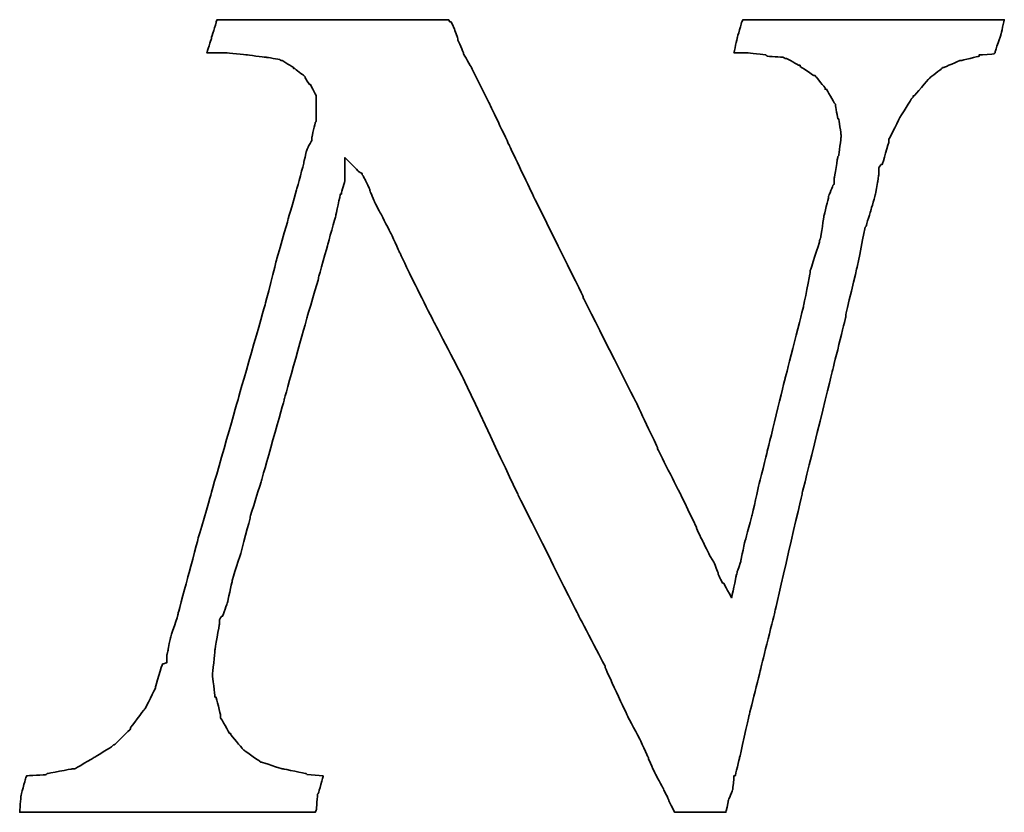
# Model space of a CAD drawing. Header units: millimetres. Extents: x 737 to 1271, y 623 to 792.
# Tile 44 of 48: x 1160.54 to 1165.93, y 676.76 to 681.1. Entities that reach past the tile are written whole.
import ezdxf

# ---------------------------------------------------------------- set-up
doc = ezdxf.new("R2010")
doc.units = ezdxf.units.MM
doc.header["$LTSCALE"] = 2
doc.layers.add('DIM', color=4, linetype='Continuous')
doc.layers.add('layer 1', color=7, linetype='Continuous')

# ---------------------------------------------------------------- blocks, each defined once
blk = doc.blocks.new('TBI MOTION logo(完整正式版)')
at = {"layer": 'layer 1', "color": 22, "lineweight": 35}
blk.add_open_spline([(58.92625, -7.91875), (58.92625, -7.91875), (58.58625, -7.89375), (58.58625, -7.89375), (58.58625, -7.89375), (58.58625, -7.89375), (58.56625, -7.87125), (58.56625, -7.87125), (58.56625, -7.87125), (58.56625, -7.87125), (58.08375, -7.77375), (58.08375, -7.77375), (58.08375, -7.77375), (58.08375, -7.77375), (58.06125, -7.77375), (58.06125, -7.77375), (58.06125, -7.77375), (58.06125, -7.77375), (57.62625, -7.63125), (57.62625, -7.63125), (57.62625, -7.63125), (57.62625, -7.63125), (57.60625, -7.63125), (57.60625, -7.63125), (57.60625, -7.63125), (57.60625, -7.63125), (57.58125, -7.60625), (57.58125, -7.60625), (57.58125, -7.60625), (57.58125, -7.60625), (57.26625, -7.38875), (57.26625, -7.38875), (57.26625, -7.38875), (57.26625, -7.38875), (57.24625, -7.36875), (57.24625, -7.36875), (57.24625, -7.36875), (57.24625, -7.36875), (57.22125, -7.34375), (57.22125, -7.34375), (57.22125, -7.34375), (57.22125, -7.34375), (56.98125, -7.05375), (56.98125, -7.05375), (56.98125, -7.05375), (56.98125, -7.05375), (56.98125, -7.02875), (56.98125, -7.02875), (56.98125, -7.02875), (56.98125, -7.02875), (56.95625, -7.02875), (56.95625, -7.02875), (56.95625, -7.02875), (56.95625, -7.02875), (56.76625, -6.69625), (56.76625, -6.69625), (56.76625, -6.69625), (56.76625, -6.69625), (56.76625, -6.67125), (56.76625, -6.67125), (56.76625, -6.67125), (56.76625, -6.67125), (56.76625, -6.64875), (56.76625, -6.64875), (56.76625, -6.64875), (56.76625, -6.64875), (56.67125, -6.26375), (56.67125, -6.26375), (56.67125, -6.26375), (56.67125, -6.26375), (56.64625, -6.26375), (56.64625, -6.26375), (56.64625, -6.26375), (56.64625, -6.26375), (56.64625, -6.23875), (56.64625, -6.23875), (56.64625, -6.23875), (56.64625, -6.23875), (56.59625, -5.80875), (56.59625, -5.80875), (56.59625, -5.80875), (56.59625, -5.80875), (56.59625, -5.78375), (56.59625, -5.78375), (56.59625, -5.78375), (56.59625, -5.78375), (56.64625, -5.30375), (56.64625, -5.30375), (56.64625, -5.30375), (56.64625, -5.30375), (56.64625, -5.27875), (56.64625, -5.27875), (56.64625, -5.27875), (56.64625, -5.27875), (56.74125, -4.72875), (56.74125, -4.72875), (56.74125, -4.72875), (56.74125, -4.72875), (56.74125, -4.67875), (56.74125, -4.67875), (56.74125, -4.67875), (56.74125, -4.67875), (56.74125, -4.63375), (56.74125, -4.63375), (56.74125, -4.63375), (56.74125, -4.63375), (56.79125, -4.55875), (56.79125, -4.55875), (56.79125, -4.55875), (56.79125, -4.55875), (56.81125, -4.55875), (56.81125, -4.55875), (56.81125, -4.55875), (56.81125, -4.55875), (56.91125, -4.27375), (56.91125, -4.27375), (56.91125, -4.27375), (56.91125, -4.27375), (57.00625, -3.83874), (57.00625, -3.83874), (57.00625, -3.83874), (57.00625, -3.83874), (57.00625, -3.81374), (57.00625, -3.81374), (57.00625, -3.81374), (57.00625, -3.81374), (57.19875, -3.21374), (57.19875, -3.21374), (57.19875, -3.21374), (57.19875, -3.21374), (57.38625, -2.49625), (57.38625, -2.49625), (57.38625, -2.49625), (57.38625, -2.49625), (57.38625, -2.47374), (57.38625, -2.47374), (57.38625, -2.47374), (57.38625, -2.47374), (57.62625, -1.70375), (57.62625, -1.70375), (57.62625, -1.70375), (57.62625, -1.70375), (58.10625, 0.00125), (58.10625, 0.00125), (58.10625, 0.00125), (58.10625, 0.00125), (58.58625, 1.72625), (58.58625, 1.72625), (58.58625, 1.72625), (58.58625, 1.72625), (58.82625, 2.54125), (58.82625, 2.54125), (58.82625, 2.54125), (58.82625, 2.54125), (58.82625, 2.56374), (58.82625, 2.56374), (58.82625, 2.56374), (58.82625, 2.56374), (59.02125, 3.26125), (59.02125, 3.26125), (59.02125, 3.26125), (59.02125, 3.26125), (59.18625, 3.86125), (59.18625, 3.86125), (59.18625, 3.86125), (59.18625, 3.86125), (59.28625, 4.31875), (59.28625, 4.31875), (59.28625, 4.31875), (59.28625, 4.31875), (59.30625, 4.31875), (59.30625, 4.31875), (59.30625, 4.31875), (59.30625, 4.31875), (59.30625, 4.34125), (59.30625, 4.34125), (59.30625, 4.34125), (59.30625, 4.34125), (59.38125, 4.60625), (59.38125, 4.60625), (59.38125, 4.60625), (59.38125, 4.60625), (59.38125, 4.65125), (59.38125, 4.65125), (59.38125, 4.65125), (59.38125, 4.65125), (59.38125, 5.08625), (59.38125, 5.08625), (59.38125, 5.08625), (59.38125, 5.08625), (59.66625, 4.79624), (59.66625, 4.79624), (59.66625, 4.79624), (59.66625, 4.79624), (59.74125, 4.75124), (59.74125, 4.75124), (59.74125, 4.75124), (59.74125, 4.75124), (59.74125, 4.72624), (59.74125, 4.72624), (59.74125, 4.72624), (59.74125, 4.72624), (59.76125, 4.70124), (59.76125, 4.70124), (59.76125, 4.70124), (59.76125, 4.70124), (59.81125, 4.60625), (59.81125, 4.60625), (59.81125, 4.60625), (59.81125, 4.60625), (59.90625, 4.41125), (59.90625, 4.41125), (59.90625, 4.41125), (59.90625, 4.41125), (59.90625, 4.39125), (59.90625, 4.39125), (59.90625, 4.39125), (59.90625, 4.39125), (60.00375, 4.15124), (60.00375, 4.15124), (60.00375, 4.15124), (60.00375, 4.15124), (60.14625, 3.88374), (60.14625, 3.88374), (60.14625, 3.88374), (60.14625, 3.88374), (60.34125, 3.50124), (60.34125, 3.50124), (60.34125, 3.50124), (60.34125, 3.50124), (60.53125, 3.09125), (60.53125, 3.09125), (60.53125, 3.09125), (60.53125, 3.09125), (60.74625, 2.63625), (60.74625, 2.63625), (60.74625, 2.63625), (60.74625, 2.63625), (61.25125, 1.63124), (61.25125, 1.63124), (61.25125, 1.63124), (61.25125, 1.63124), (61.85125, 0.47625), (61.85125, 0.47625), (61.85125, 0.47625), (61.85125, 0.47625), (63.02625, -2.01874), (63.02625, -2.01874), (63.02625, -2.01874), (63.02625, -2.01874), (64.27625, -4.51374), (64.27625, -4.51374), (64.27625, -4.51374), (64.27625, -4.51374), (64.85125, -5.61375), (64.85125, -5.61375), (64.85125, -5.61375), (64.85125, -5.61375), (64.85125, -5.64125), (64.85125, -5.64125), (64.85125, -5.64125), (64.85125, -5.64125), (65.32875, -6.67125), (65.32875, -6.67125), (65.32875, -6.67125), (65.32875, -6.67125), (65.57125, -7.12875), (65.57125, -7.12875), (65.57125, -7.12875), (65.57125, -7.12875), (65.76125, -7.53625), (65.76125, -7.53625), (65.76125, -7.53625), (65.76125, -7.53625), (65.76125, -7.55625), (65.76125, -7.55625), (65.76125, -7.55625), (65.76125, -7.55625), (65.90375, -7.87125), (65.90375, -7.87125), (65.90375, -7.87125), (65.90375, -7.87125), (66.07125, -8.18125), (66.07125, -8.18125), (66.07125, -8.18125), (66.07125, -8.18125), (66.19125, -8.42375), (66.19125, -8.42375), (66.19125, -8.42375), (66.19125, -8.42375), (66.19125, -8.44375), (66.19125, -8.44375), (66.19125, -8.44375), (66.19125, -8.44375), (66.29125, -8.63875), (66.29125, -8.63875), (66.29125, -8.63875), (66.29125, -8.63875), (66.31125, -8.68625), (66.31125, -8.68625), (66.31125, -8.68625), (66.31125, -8.68625), (66.38375, -8.68625), (66.38375, -8.68625), (66.38375, -8.68625), (66.38375, -8.68625), (66.84125, -8.68625), (66.84125, -8.68625), (66.84125, -8.68625), (66.84125, -8.68625), (67.29625, -8.68625), (67.29625, -8.68625), (67.29625, -8.68625), (67.29625, -8.68625), (67.36625, -8.68625), (67.36625, -8.68625), (67.36625, -8.68625), (67.36625, -8.68625), (67.39125, -8.68625), (67.39125, -8.68625), (67.39125, -8.68625), (67.39125, -8.68625), (67.44125, -8.46875), (67.44125, -8.46875), (67.44125, -8.46875), (67.44125, -8.46875), (67.44125, -8.44375), (67.44125, -8.44375), (67.44125, -8.44375), (67.44125, -8.44375), (67.53625, -8.20375), (67.53625, -8.20375), (67.53625, -8.20375), (67.53625, -8.20375), (67.56125, -7.94375), (67.56125, -7.94375), (67.56125, -7.94375), (67.56125, -7.94375), (67.56125, -7.91875), (67.56125, -7.91875), (67.56125, -7.91875), (67.56125, -7.91875), (67.58625, -7.91875), (67.58625, -7.91875), (67.58625, -7.91875), (67.58625, -7.91875), (67.68125, -7.53625), (67.68125, -7.53625), (67.68125, -7.53625), (67.68125, -7.53625), (67.87375, -6.67125), (67.87375, -6.67125), (67.87375, -6.67125), (67.87375, -6.67125), (68.13625, -5.61375), (68.13625, -5.61375), (68.13625, -5.61375), (68.13625, -5.61375), (68.42375, -4.46374), (68.42375, -4.46374), (68.42375, -4.46374), (68.42375, -4.46374), (68.99875, -1.96874), (68.99875, -1.96874), (68.99875, -1.96874), (68.99875, -1.96874), (69.62625, 0.57625), (69.62625, 0.57625), (69.62625, 0.57625), (69.62625, 0.57625), (69.91125, 1.72625), (69.91125, 1.72625), (69.91125, 1.72625), (69.91125, 1.72625), (69.91125, 1.77625), (69.91125, 1.77625), (69.91125, 1.77625), (69.91125, 1.77625), (70.15125, 2.78124), (70.15125, 2.78124), (70.15125, 2.78124), (70.15125, 2.78124), (70.32125, 3.62125), (70.32125, 3.62125), (70.32125, 3.62125), (70.32125, 3.62125), (70.34125, 3.64625), (70.34125, 3.64625), (70.34125, 3.64625), (70.34125, 3.64625), (70.44125, 3.98125), (70.44125, 3.98125), (70.44125, 3.98125), (70.44125, 3.98125), (70.53625, 4.31875), (70.53625, 4.31875), (70.53625, 4.31875), (70.53625, 4.31875), (70.58125, 4.55875), (70.58125, 4.55875), (70.58125, 4.55875), (70.58125, 4.55875), (70.60625, 4.72624), (70.60625, 4.72624), (70.60625, 4.72624), (70.60625, 4.72624), (70.60625, 4.79624), (70.60625, 4.79624), (70.60625, 4.79624), (70.60625, 4.79624), (70.60625, 4.87125), (70.60625, 4.87125), (70.60625, 4.87125), (70.60625, 4.87125), (70.65625, 4.94125), (70.65625, 4.94125), (70.65625, 4.94125), (70.65625, 4.94125), (70.68125, 4.94125), (70.68125, 4.94125), (70.68125, 4.94125), (70.68125, 4.94125), (70.82125, 5.42125), (70.82125, 5.42125), (70.82125, 5.42125), (70.82125, 5.42125), (70.82125, 5.44625), (70.82125, 5.44625), (70.82125, 5.44625), (70.82125, 5.44625), (70.82125, 5.47125), (70.82125, 5.47125), (70.82125, 5.47125), (70.82125, 5.47125), (71.06125, 5.94625), (71.06125, 5.94625), (71.06125, 5.94625), (71.06125, 5.94625), (71.30125, 6.33124), (71.30125, 6.33124), (71.30125, 6.33124), (71.30125, 6.33124), (71.32625, 6.35625), (71.32625, 6.35625), (71.32625, 6.35625), (71.32625, 6.35625), (71.32625, 6.38124), (71.32625, 6.38124), (71.32625, 6.38124), (71.32625, 6.38124), (71.35125, 6.38124), (71.35125, 6.38124), (71.35125, 6.38124), (71.35125, 6.38124), (71.66125, 6.74125), (71.66125, 6.74125), (71.66125, 6.74125), (71.66125, 6.74125), (71.68625, 6.76625), (71.68625, 6.76625), (71.68625, 6.76625), (71.68625, 6.76625), (71.92625, 6.95624), (71.92625, 6.95624), (71.92625, 6.95624), (71.92625, 6.95624), (71.95125, 6.98125), (71.95125, 6.98125), (71.95125, 6.98125), (71.95125, 6.98125), (71.97625, 6.98125), (71.97625, 6.98125), (71.97625, 6.98125), (71.97625, 6.98125), (72.31125, 7.12624), (72.31125, 7.12624), (72.31125, 7.12624), (72.31125, 7.12624), (72.33375, 7.12624), (72.33375, 7.12624), (72.33375, 7.12624), (72.33375, 7.12624), (72.71625, 7.21875), (72.71625, 7.21875), (72.71625, 7.21875), (72.71625, 7.21875), (72.71625, 7.24624), (72.71625, 7.24624), (72.71625, 7.24624), (72.71625, 7.24624), (72.74125, 7.24624), (72.74125, 7.24624), (72.74125, 7.24624), (72.74125, 7.24624), (73.03124, 7.26624), (73.03124, 7.26624), (73.03124, 7.26624), (73.03124, 7.26624), (73.05375, 7.29125), (73.05375, 7.29125), (73.05375, 7.29125), (73.05375, 7.29125), (73.05375, 7.31625), (73.05375, 7.31625), (73.05375, 7.31625), (73.05375, 7.31625), (73.17625, 7.67625), (73.17625, 7.67625), (73.17625, 7.67625), (73.17625, 7.67625), (73.24625, 7.98625), (73.24625, 7.98625), (73.24625, 7.98625), (73.24625, 7.98625), (73.19625, 7.98625), (73.19625, 7.98625), (73.19625, 7.98625), (73.19625, 7.98625), (72.93625, 7.98625), (72.93625, 7.98625), (72.93625, 7.98625), (72.93625, 7.98625), (72.55125, 7.98625), (72.55125, 7.98625), (72.55125, 7.98625), (72.55125, 7.98625), (72.09625, 7.98625), (72.09625, 7.98625), (72.09625, 7.98625), (72.09625, 7.98625), (71.64125, 7.98625), (71.64125, 7.98625), (71.64125, 7.98625), (71.64125, 7.98625), (70.53625, 7.98625), (70.53625, 7.98625), (70.53625, 7.98625), (70.53625, 7.98625), (69.47875, 7.98625), (69.47875, 7.98625), (69.47875, 7.98625), (69.47875, 7.98625), (68.95125, 7.98625), (68.95125, 7.98625), (68.95125, 7.98625), (68.95125, 7.98625), (68.52125, 7.98625), (68.52125, 7.98625), (68.52125, 7.98625), (68.52125, 7.98625), (68.13625, 7.98625), (68.13625, 7.98625), (68.13625, 7.98625), (68.13625, 7.98625), (67.87375, 7.98625), (67.87375, 7.98625), (67.87375, 7.98625), (67.87375, 7.98625), (67.75125, 7.98625), (67.75125, 7.98625), (67.75125, 7.98625), (67.75125, 7.98625), (67.72625, 7.94125), (67.72625, 7.94125), (67.72625, 7.94125), (67.72625, 7.94125), (67.63125, 7.60625), (67.63125, 7.60625), (67.63125, 7.60625), (67.63125, 7.60625), (67.56125, 7.29125), (67.56125, 7.29125), (67.56125, 7.29125), (67.56125, 7.29125), (67.72625, 7.29125), (67.72625, 7.29125), (67.72625, 7.29125), (67.72625, 7.29125), (67.82625, 7.29125), (67.82625, 7.29125), (67.82625, 7.29125), (67.82625, 7.29125), (67.84625, 7.29125), (67.84625, 7.29125), (67.84625, 7.29125), (67.84625, 7.29125), (68.23125, 7.24624), (68.23125, 7.24624), (68.23125, 7.24624), (68.23125, 7.24624), (68.25875, 7.21875), (68.25875, 7.21875), (68.25875, 7.21875), (68.25875, 7.21875), (68.59125, 7.19624), (68.59125, 7.19624), (68.59125, 7.19624), (68.59125, 7.19624), (68.64125, 7.17125), (68.64125, 7.17125), (68.64125, 7.17125), (68.64125, 7.17125), (68.66625, 7.17125), (68.66625, 7.17125), (68.66625, 7.17125), (68.66625, 7.17125), (68.92625, 7.02624), (68.92625, 7.02624), (68.92625, 7.02624), (68.92625, 7.02624), (68.95125, 7.02624), (68.95125, 7.02624), (68.95125, 7.02624), (68.95125, 7.02624), (68.95125, 7.00624), (68.95125, 7.00624), (68.95125, 7.00624), (68.95125, 7.00624), (69.23875, 6.81125), (69.23875, 6.81125), (69.23875, 6.81125), (69.23875, 6.81125), (69.26625, 6.81125), (69.26625, 6.81125), (69.26625, 6.81125), (69.26625, 6.81125), (69.28625, 6.78625), (69.28625, 6.78625), (69.28625, 6.78625), (69.28625, 6.78625), (69.47875, 6.54875), (69.47875, 6.54875), (69.47875, 6.54875), (69.47875, 6.54875), (69.47875, 6.52375), (69.47875, 6.52375), (69.47875, 6.52375), (69.47875, 6.52375), (69.50625, 6.52375), (69.50625, 6.52375), (69.50625, 6.52375), (69.50625, 6.52375), (69.67125, 6.23625), (69.67125, 6.23625), (69.67125, 6.23625), (69.67125, 6.23625), (69.69375, 6.21125), (69.69375, 6.21125), (69.69375, 6.21125), (69.69375, 6.21125), (69.69375, 6.18625), (69.69375, 6.18625), (69.69375, 6.18625), (69.69375, 6.18625), (69.74625, 5.89875), (69.74625, 5.89875), (69.74625, 5.89875), (69.74625, 5.89875), (69.76625, 5.89875), (69.76625, 5.89875), (69.76625, 5.89875), (69.76625, 5.89875), (69.81375, 5.56625), (69.81375, 5.56625), (69.81375, 5.56625), (69.81375, 5.56625), (69.81375, 5.54125), (69.81375, 5.54125), (69.81375, 5.54125), (69.81375, 5.54125), (69.81375, 5.51625), (69.81375, 5.51625), (69.81375, 5.51625), (69.81375, 5.51625), (69.76625, 5.13125), (69.76625, 5.13125), (69.76625, 5.13125), (69.76625, 5.13125), (69.74625, 5.10874), (69.74625, 5.10874), (69.74625, 5.10874), (69.74625, 5.10874), (69.67125, 4.65125), (69.67125, 4.65125), (69.67125, 4.65125), (69.67125, 4.65125), (69.67125, 4.55875), (69.67125, 4.55875), (69.67125, 4.55875), (69.67125, 4.55875), (69.67125, 4.53125), (69.67125, 4.53125), (69.67125, 4.53125), (69.67125, 4.53125), (69.64625, 4.50874), (69.64625, 4.50874), (69.64625, 4.50874), (69.64625, 4.50874), (69.55125, 4.27125), (69.55125, 4.27125), (69.55125, 4.27125), (69.55125, 4.27125), (69.55125, 4.24625), (69.55125, 4.24625), (69.55125, 4.24625), (69.55125, 4.24625), (69.45375, 3.86125), (69.45375, 3.86125), (69.45375, 3.86125), (69.45375, 3.86125), (69.38625, 3.40624), (69.38625, 3.40624), (69.38625, 3.40624), (69.38625, 3.40624), (69.35875, 3.33125), (69.35875, 3.33125), (69.35875, 3.33125), (69.35875, 3.33125), (69.35875, 3.30875), (69.35875, 3.30875), (69.35875, 3.30875), (69.35875, 3.30875), (69.16625, 2.71125), (69.16625, 2.71125), (69.16625, 2.71125), (69.16625, 2.71125), (69.16625, 2.66375), (69.16625, 2.66375), (69.16625, 2.66375), (69.16625, 2.66375), (69.02625, 1.96374), (69.02625, 1.96374), (69.02625, 1.96374), (69.02625, 1.96374), (68.64125, 0.45624), (68.64125, 0.45624), (68.64125, 0.45624), (68.64125, 0.45624), (68.25875, -1.10625), (68.25875, -1.10625), (68.25875, -1.10625), (68.25875, -1.10625), (68.08625, -1.80125), (68.08625, -1.80125), (68.08625, -1.80125), (68.08625, -1.80125), (67.94625, -2.42625), (67.94625, -2.42625), (67.94625, -2.42625), (67.94625, -2.42625), (67.80125, -2.95375), (67.80125, -2.95375), (67.80125, -2.95375), (67.80125, -2.95375), (67.70625, -3.38375), (67.70625, -3.38375), (67.70625, -3.38375), (67.70625, -3.38375), (67.70625, -3.40875), (67.70625, -3.40875), (67.70625, -3.40875), (67.70625, -3.40875), (67.63125, -3.62375), (67.63125, -3.62375), (67.63125, -3.62375), (67.63125, -3.62375), (67.60625, -3.72125), (67.60625, -3.72125), (67.60625, -3.72125), (67.60625, -3.72125), (67.51125, -4.17375), (67.51125, -4.17375), (67.51125, -4.17375), (67.51125, -4.17375), (67.34625, -3.86374), (67.34625, -3.86374), (67.34625, -3.86374), (67.34625, -3.86374), (67.32125, -3.86374), (67.32125, -3.86374), (67.32125, -3.86374), (67.32125, -3.86374), (67.27125, -3.76874), (67.27125, -3.76874), (67.27125, -3.76874), (67.27125, -3.76874), (67.22625, -3.67374), (67.22625, -3.67374), (67.22625, -3.67374), (67.22625, -3.67374), (67.22625, -3.64875), (67.22625, -3.64875), (67.22625, -3.64875), (67.22625, -3.64875), (67.15125, -3.45375), (67.15125, -3.45375), (67.15125, -3.45375), (67.15125, -3.45375), (67.05625, -3.28875), (67.05625, -3.28875), (67.05625, -3.28875), (67.05625, -3.28875), (66.91125, -3.00125), (66.91125, -3.00125), (66.91125, -3.00125), (66.91125, -3.00125), (66.77125, -2.71375), (66.77125, -2.71375), (66.77125, -2.71375), (66.77125, -2.71375), (66.77125, -2.68875), (66.77125, -2.68875), (66.77125, -2.68875), (66.77125, -2.68875), (66.41125, -1.94374), (66.41125, -1.94374), (66.41125, -1.94374), (66.41125, -1.94374), (65.95125, -1.03375), (65.95125, -1.03375), (65.95125, -1.03375), (65.95125, -1.03375), (65.95125, -1.00875), (65.95125, -1.00875), (65.95125, -1.00875), (65.95125, -1.00875), (65.49625, -0.04874), (65.49625, -0.04874), (65.49625, -0.04874), (65.49625, -0.04874), (64.39375, 2.13624), (64.39375, 2.13624), (64.39375, 2.13624), (64.39375, 2.13624), (64.39375, 2.15624), (64.39375, 2.15624), (64.39375, 2.15624), (64.39375, 2.15624), (63.33625, 4.29125), (63.33625, 4.29125), (63.33625, 4.29125), (63.33625, 4.29125), (62.85625, 5.30125), (62.85625, 5.30125), (62.85625, 5.30125), (62.85625, 5.30125), (62.42625, 6.21125), (62.42625, 6.21125), (62.42625, 6.21125), (62.42625, 6.21125), (62.04125, 6.98125), (62.04125, 6.98125), (62.04125, 6.98125), (62.04125, 6.98125), (61.87375, 7.26624), (61.87375, 7.26624), (61.87375, 7.26624), (61.87375, 7.26624), (61.87375, 7.29125), (61.87375, 7.29125), (61.87375, 7.29125), (61.87375, 7.29125), (61.75625, 7.55625), (61.75625, 7.55625), (61.75625, 7.55625), (61.75625, 7.55625), (61.75625, 7.58124), (61.75625, 7.58124), (61.75625, 7.58124), (61.75625, 7.58124), (61.68375, 7.79375), (61.68375, 7.79375), (61.68375, 7.79375), (61.68375, 7.79375), (61.61125, 7.94125), (61.61125, 7.94125), (61.61125, 7.94125), (61.61125, 7.94125), (61.58625, 7.94125), (61.58625, 7.94125), (61.58625, 7.94125), (61.58625, 7.94125), (61.56375, 7.98625), (61.56375, 7.98625), (61.56375, 7.98625), (61.56375, 7.98625), (61.41875, 7.98625), (61.41875, 7.98625), (61.41875, 7.98625), (61.41875, 7.98625), (61.18125, 7.98625), (61.18125, 7.98625), (61.18125, 7.98625), (61.18125, 7.98625), (60.84125, 7.98625), (60.84125, 7.98625), (60.84125, 7.98625), (60.84125, 7.98625), (60.02625, 7.98625), (60.02625, 7.98625), (60.02625, 7.98625), (60.02625, 7.98625), (59.11625, 7.98625), (59.11625, 7.98625), (59.11625, 7.98625), (59.11625, 7.98625), (58.15625, 7.98625), (58.15625, 7.98625), (58.15625, 7.98625), (58.15625, 7.98625), (57.34125, 7.98625), (57.34125, 7.98625), (57.34125, 7.98625), (57.34125, 7.98625), (57.00625, 7.98625), (57.00625, 7.98625), (57.00625, 7.98625), (57.00625, 7.98625), (56.76625, 7.98625), (56.76625, 7.98625), (56.76625, 7.98625), (56.76625, 7.98625), (56.69125, 7.98625), (56.69125, 7.98625), (56.69125, 7.98625), (56.69125, 7.98625), (56.67125, 7.94125), (56.67125, 7.94125), (56.67125, 7.94125), (56.67125, 7.94125), (56.67125, 7.91625), (56.67125, 7.91625), (56.67125, 7.91625), (56.67125, 7.91625), (56.57125, 7.60625), (56.57125, 7.60625), (56.57125, 7.60625), (56.57125, 7.60625), (56.57125, 7.58124), (56.57125, 7.58124), (56.57125, 7.58124), (56.57125, 7.58124), (56.47625, 7.29125), (56.47625, 7.29125), (56.47625, 7.29125), (56.47625, 7.29125), (56.57125, 7.29125), (56.57125, 7.29125), (56.57125, 7.29125), (56.57125, 7.29125), (56.76625, 7.29125), (56.76625, 7.29125), (56.76625, 7.29125), (56.76625, 7.29125), (56.86125, 7.29125), (56.86125, 7.29125), (56.86125, 7.29125), (56.86125, 7.29125), (56.88625, 7.29125), (56.88625, 7.29125), (56.88625, 7.29125), (56.88625, 7.29125), (57.31625, 7.24624), (57.31625, 7.24624), (57.31625, 7.24624), (57.31625, 7.24624), (57.70125, 7.19624), (57.70125, 7.19624), (57.70125, 7.19624), (57.70125, 7.19624), (57.72625, 7.19624), (57.72625, 7.19624), (57.72625, 7.19624), (57.72625, 7.19624), (58.01125, 7.14624), (58.01125, 7.14624), (58.01125, 7.14624), (58.01125, 7.14624), (58.03625, 7.12624), (58.03625, 7.12624), (58.03625, 7.12624), (58.03625, 7.12624), (58.06125, 7.12624), (58.06125, 7.12624), (58.06125, 7.12624), (58.06125, 7.12624), (58.30125, 6.98125), (58.30125, 6.98125), (58.30125, 6.98125), (58.30125, 6.98125), (58.30125, 6.95624), (58.30125, 6.95624), (58.30125, 6.95624), (58.30125, 6.95624), (58.32375, 6.95624), (58.32375, 6.95624), (58.32375, 6.95624), (58.32375, 6.95624), (58.51625, 6.81125), (58.51625, 6.81125), (58.51625, 6.81125), (58.51625, 6.81125), (58.54125, 6.78625), (58.54125, 6.78625), (58.54125, 6.78625), (58.54125, 6.78625), (58.54125, 6.76625), (58.54125, 6.76625), (58.54125, 6.76625), (58.54125, 6.76625), (58.63625, 6.62124), (58.63625, 6.62124), (58.63625, 6.62124), (58.63625, 6.62124), (58.65875, 6.62124), (58.65875, 6.62124), (58.65875, 6.62124), (58.65875, 6.62124), (58.75625, 6.42625), (58.75625, 6.42625), (58.75625, 6.42625), (58.75625, 6.42625), (58.77875, 6.38124), (58.77875, 6.38124), (58.77875, 6.38124), (58.77875, 6.38124), (58.77875, 6.33124), (58.77875, 6.33124), (58.77875, 6.33124), (58.77875, 6.33124), (58.77875, 6.09125), (58.77875, 6.09125), (58.77875, 6.09125), (58.77875, 6.09125), (58.77875, 5.85125), (58.77875, 5.85125), (58.77875, 5.85125), (58.77875, 5.85125), (58.75625, 5.82625), (58.75625, 5.82625), (58.75625, 5.82625), (58.75625, 5.82625), (58.68625, 5.51625), (58.68625, 5.51625), (58.68625, 5.51625), (58.68625, 5.51625), (58.68625, 5.47125), (58.68625, 5.47125), (58.68625, 5.47125), (58.68625, 5.47125), (58.68625, 5.44625), (58.68625, 5.44625), (58.68625, 5.44625), (58.68625, 5.44625), (58.65875, 5.39625), (58.65875, 5.39625), (58.65875, 5.39625), (58.65875, 5.39625), (58.61125, 5.32624), (58.61125, 5.32624), (58.61125, 5.32624), (58.61125, 5.32624), (58.56625, 5.20375), (58.56625, 5.20375), (58.56625, 5.20375), (58.56625, 5.20375), (58.51625, 4.99125), (58.51625, 4.99125), (58.51625, 4.99125), (58.51625, 4.99125), (58.51625, 4.96625), (58.51625, 4.96625), (58.51625, 4.96625), (58.51625, 4.96625), (58.37125, 4.43625), (58.37125, 4.43625), (58.37125, 4.43625), (58.37125, 4.43625), (58.18125, 3.76625), (58.18125, 3.76625), (58.18125, 3.76625), (58.18125, 3.76625), (57.94125, 2.92624), (57.94125, 2.92624), (57.94125, 2.92624), (57.94125, 2.92624), (57.70125, 1.98874), (57.70125, 1.98874), (57.70125, 1.98874), (57.70125, 1.98874), (57.12625, -0.02374), (57.12625, -0.02374), (57.12625, -0.02374), (57.12625, -0.02374), (56.55125, -2.03875), (56.55125, -2.03875), (56.55125, -2.03875), (56.55125, -2.03875), (56.28625, -2.95375), (56.28625, -2.95375), (56.28625, -2.95375), (56.28625, -2.95375), (56.07125, -3.76874), (56.07125, -3.76874), (56.07125, -3.76874), (56.07125, -3.76874), (55.87625, -4.48874), (55.87625, -4.48874), (55.87625, -4.48874), (55.87625, -4.48874), (55.87625, -4.51374), (55.87625, -4.51374), (55.87625, -4.51374), (55.87625, -4.51374), (55.71125, -5.01625), (55.71125, -5.01625), (55.71125, -5.01625), (55.71125, -5.01625), (55.66125, -5.25375), (55.66125, -5.25375), (55.66125, -5.25375), (55.66125, -5.25375), (55.66125, -5.27875), (55.66125, -5.27875), (55.66125, -5.27875), (55.66125, -5.27875), (55.63625, -5.37375), (55.63625, -5.37375), (55.63625, -5.37375), (55.63625, -5.37375), (55.63625, -5.42375), (55.63625, -5.42375), (55.63625, -5.42375), (55.63625, -5.42375), (55.63625, -5.54125), (55.63625, -5.54125), (55.63625, -5.54125), (55.63625, -5.54125), (55.54125, -5.56875), (55.54125, -5.56875), (55.54125, -5.56875), (55.54125, -5.56875), (55.39625, -6.04875), (55.39625, -6.04875), (55.39625, -6.04875), (55.39625, -6.04875), (55.39625, -6.06875), (55.39625, -6.06875), (55.39625, -6.06875), (55.39625, -6.06875), (55.18125, -6.50375), (55.18125, -6.50375), (55.18125, -6.50375), (55.18125, -6.50375), (55.15625, -6.52875), (55.15625, -6.52875), (55.15625, -6.52875), (55.15625, -6.52875), (54.86875, -6.91125), (54.86875, -6.91125), (54.86875, -6.91125), (54.86875, -6.91125), (54.86875, -6.93375), (54.86875, -6.93375), (54.86875, -6.93375), (54.86875, -6.93375), (54.53125, -7.26875), (54.53125, -7.26875), (54.53125, -7.26875), (54.53125, -7.26875), (54.51125, -7.26875), (54.51125, -7.26875), (54.51125, -7.26875), (54.51125, -7.26875), (54.48625, -7.29625), (54.48625, -7.29625), (54.48625, -7.29625), (54.48625, -7.29625), (54.10375, -7.53625), (54.10375, -7.53625), (54.10375, -7.53625), (54.10375, -7.53625), (53.69625, -7.77375), (53.69625, -7.77375), (53.69625, -7.77375), (53.69625, -7.77375), (53.67125, -7.77375), (53.67125, -7.77375), (53.67125, -7.77375), (53.67125, -7.77375), (53.64625, -7.77375), (53.64625, -7.77375), (53.64625, -7.77375), (53.64625, -7.77375), (53.11625, -7.87125), (53.11625, -7.87125), (53.11625, -7.87125), (53.11625, -7.87125), (53.09625, -7.89375), (53.09625, -7.89375), (53.09625, -7.89375), (53.09625, -7.89375), (52.68625, -7.91875), (52.68625, -7.91875), (52.68625, -7.91875), (52.68625, -7.91875), (52.66125, -7.99125), (52.66125, -7.99125), (52.66125, -7.99125), (52.66125, -7.99125), (52.56625, -8.34875), (52.56625, -8.34875), (52.56625, -8.34875), (52.56625, -8.34875), (52.54125, -8.68625), (52.54125, -8.68625), (52.54125, -8.68625), (52.54125, -8.68625), (52.58875, -8.68625), (52.58875, -8.68625), (52.58875, -8.68625), (52.58875, -8.68625), (52.87625, -8.68625), (52.87625, -8.68625), (52.87625, -8.68625), (52.87625, -8.68625), (53.33625, -8.68625), (53.33625, -8.68625), (53.33625, -8.68625), (53.33625, -8.68625), (53.79125, -8.68625), (53.79125, -8.68625), (53.79125, -8.68625), (53.79125, -8.68625), (54.36625, -8.68625), (54.36625, -8.68625), (54.36625, -8.68625), (54.36625, -8.68625), (55.59125, -8.68625), (55.59125, -8.68625), (55.59125, -8.68625), (55.59125, -8.68625), (56.76625, -8.68625), (56.76625, -8.68625), (56.76625, -8.68625), (56.76625, -8.68625), (57.34125, -8.68625), (57.34125, -8.68625), (57.34125, -8.68625), (57.34125, -8.68625), (57.82125, -8.68625), (57.82125, -8.68625), (57.82125, -8.68625), (57.82125, -8.68625), (58.25125, -8.68625), (58.25125, -8.68625), (58.25125, -8.68625), (58.25125, -8.68625), (58.58625, -8.68625), (58.58625, -8.68625), (58.58625, -8.68625), (58.58625, -8.68625), (58.75625, -8.68625), (58.75625, -8.68625), (58.75625, -8.68625), (58.75625, -8.68625), (58.77875, -8.63875), (58.77875, -8.63875), (58.77875, -8.63875), (58.77875, -8.63875), (58.80625, -8.30375), (58.80625, -8.30375), (58.80625, -8.30375), (58.80625, -8.30375), (58.82625, -8.27875), (58.82625, -8.27875), (58.82625, -8.27875), (58.82625, -8.27875), (58.92625, -7.91875), (58.92625, -7.91875)], degree=3, knots=[0, 0, 0, 0, 0.003125, 0.003125, 0.003125, 0.00312501, 0.00625, 0.00625, 0.00625, 0.00625001, 0.009375, 0.009375, 0.009375, 0.00937501, 0.0125, 0.0125, 0.0125, 0.01250001, 0.015625, 0.015625, 0.015625, 0.01562501, 0.01875, 0.01875, 0.01875, 0.01875001, 0.021875, 0.021875, 0.021875, 0.02187501, 0.025, 0.025, 0.025, 0.02500001, 0.028125, 0.028125, 0.028125, 0.02812501, 0.03125, 0.03125, 0.03125, 0.03125001, 0.034375, 0.034375, 0.034375, 0.03437501, 0.0375, 0.0375, 0.0375, 0.03750001, 0.040625, 0.040625, 0.040625, 0.04062501, 0.04375, 0.04375, 0.04375, 0.04375001, 0.046875, 0.046875, 0.046875, 0.04687501, 0.05, 0.05, 0.05, 0.05000001, 0.053125, 0.053125, 0.053125, 0.05312501, 0.05625, 0.05625, 0.05625, 0.05625001, 0.059375, 0.059375, 0.059375, 0.05937501, 0.0625, 0.0625, 0.0625, 0.06250001, 0.065625, 0.065625, 0.065625, 0.06562501, 0.06875, 0.06875, 0.06875, 0.06875001, 0.071875, 0.071875, 0.071875, 0.07187501, 0.075, 0.075, 0.075, 0.07500001, 0.078125, 0.078125, 0.078125, 0.07812501, 0.08125, 0.08125, 0.08125, 0.08125001, 0.084375, 0.084375, 0.084375, 0.08437501, 0.0875, 0.0875, 0.0875, 0.08750001, 0.090625, 0.090625, 0.090625, 0.09062501, 0.09375, 0.09375, 0.09375, 0.09375001, 0.096875, 0.096875, 0.096875, 0.09687501, 0.1, 0.1, 0.1, 0.10000001, 0.103125, 0.103125, 0.103125, 0.10312501, 0.10625, 0.10625, 0.10625, 0.10625001, 0.109375, 0.109375, 0.109375, 0.10937501, 0.1125, 0.1125, 0.1125, 0.11250001, 0.115625, 0.115625, 0.115625, 0.11562501, 0.11875, 0.11875, 0.11875, 0.11875001, 0.121875, 0.121875, 0.121875, 0.12187501, 0.125, 0.125, 0.125, 0.12500001, 0.128125, 0.128125, 0.128125, 0.12812501, 0.13125, 0.13125, 0.13125, 0.13125001, 0.134375, 0.134375, 0.134375, 0.13437501, 0.1375, 0.1375, 0.1375, 0.13750001, 0.140625, 0.140625, 0.140625, 0.14062501, 0.14375, 0.14375, 0.14375, 0.14375001, 0.146875, 0.146875, 0.146875, 0.14687501, 0.15, 0.15, 0.15, 0.15000001, 0.153125, 0.153125, 0.153125, 0.15312501, 0.15625, 0.15625, 0.15625, 0.15625001, 0.159375, 0.159375, 0.159375, 0.15937501, 0.1625, 0.1625, 0.1625, 0.16250001, 0.165625, 0.165625, 0.165625, 0.16562501, 0.16875, 0.16875, 0.16875, 0.16875001, 0.171875, 0.171875, 0.171875, 0.17187501, 0.175, 0.175, 0.175, 0.17500001, 0.178125, 0.178125, 0.178125, 0.17812501, 0.18125, 0.18125, 0.18125, 0.18125001, 0.184375, 0.184375, 0.184375, 0.18437501, 0.1875, 0.1875, 0.1875, 0.18750001, 0.190625, 0.190625, 0.190625, 0.19062501, 0.19375, 0.19375, 0.19375, 0.19375001, 0.196875, 0.196875, 0.196875, 0.19687501, 0.2, 0.2, 0.2, 0.20000001, 0.203125, 0.203125, 0.203125, 0.20312501, 0.20625, 0.20625, 0.20625, 0.20625001, 0.209375, 0.209375, 0.209375, 0.20937501, 0.2125, 0.2125, 0.2125, 0.21250001, 0.215625, 0.215625, 0.215625, 0.21562501, 0.21875, 0.21875, 0.21875, 0.21875001, 0.221875, 0.221875, 0.221875, 0.22187501, 0.225, 0.225, 0.225, 0.22500001, 0.228125, 0.228125, 0.228125, 0.22812501, 0.23125, 0.23125, 0.23125, 0.23125001, 0.234375, 0.234375, 0.234375, 0.23437501, 0.2375, 0.2375, 0.2375, 0.23750001, 0.240625, 0.240625, 0.240625, 0.24062501, 0.24375, 0.24375, 0.24375, 0.24375001, 0.246875, 0.246875, 0.246875, 0.24687501, 0.25, 0.25, 0.25, 0.25000001, 0.253125, 0.253125, 0.253125, 0.25312501, 0.25625, 0.25625, 0.25625, 0.25625001, 0.259375, 0.259375, 0.259375, 0.25937501, 0.2625, 0.2625, 0.2625, 0.26250001, 0.265625, 0.265625, 0.265625, 0.26562501, 0.26875, 0.26875, 0.26875, 0.26875001, 0.271875, 0.271875, 0.271875, 0.27187501, 0.275, 0.275, 0.275, 0.27500001, 0.278125, 0.278125, 0.278125, 0.27812501, 0.28125, 0.28125, 0.28125, 0.28125001, 0.284375, 0.284375, 0.284375, 0.28437501, 0.2875, 0.2875, 0.2875, 0.28750001, 0.290625, 0.290625, 0.290625, 0.29062501, 0.29375, 0.29375, 0.29375, 0.29375001, 0.296875, 0.296875, 0.296875, 0.29687501, 0.3, 0.3, 0.3, 0.30000001, 0.303125, 0.303125, 0.303125, 0.30312501, 0.30625, 0.30625, 0.30625, 0.30625001, 0.309375, 0.309375, 0.309375, 0.30937501, 0.3125, 0.3125, 0.3125, 0.31250001, 0.315625, 0.315625, 0.315625, 0.31562501, 0.31875, 0.31875, 0.31875, 0.31875001, 0.321875, 0.321875, 0.321875, 0.32187501, 0.325, 0.325, 0.325, 0.32500001, 0.328125, 0.328125, 0.328125, 0.32812501, 0.33125, 0.33125, 0.33125, 0.33125001, 0.334375, 0.334375, 0.334375, 0.33437501, 0.3375, 0.3375, 0.3375, 0.33750001, 0.340625, 0.340625, 0.340625, 0.34062501, 0.34375, 0.34375, 0.34375, 0.34375001, 0.346875, 0.346875, 0.346875, 0.34687501, 0.35, 0.35, 0.35, 0.35000001, 0.353125, 0.353125, 0.353125, 0.35312501, 0.35625, 0.35625, 0.35625, 0.35625001, 0.359375, 0.359375, 0.359375, 0.35937501, 0.3625, 0.3625, 0.3625, 0.36250001, 0.365625, 0.365625, 0.365625, 0.36562501, 0.36875, 0.36875, 0.36875, 0.36875001, 0.371875, 0.371875, 0.371875, 0.37187501, 0.375, 0.375, 0.375, 0.37500001, 0.378125, 0.378125, 0.378125, 0.37812501, 0.38125, 0.38125, 0.38125, 0.38125001, 0.384375, 0.384375, 0.384375, 0.38437501, 0.3875, 0.3875, 0.3875, 0.38750001, 0.390625, 0.390625, 0.390625, 0.39062501, 0.39375, 0.39375, 0.39375, 0.39375001, 0.396875, 0.396875, 0.396875, 0.39687501, 0.4, 0.4, 0.4, 0.40000001, 0.403125, 0.403125, 0.403125, 0.40312501, 0.40625, 0.40625, 0.40625, 0.40625001, 0.409375, 0.409375, 0.409375, 0.40937501, 0.4125, 0.4125, 0.4125, 0.41250001, 0.415625, 0.415625, 0.415625, 0.41562501, 0.41875, 0.41875, 0.41875, 0.41875001, 0.421875, 0.421875, 0.421875, 0.42187501, 0.425, 0.425, 0.425, 0.42500001, 0.428125, 0.428125, 0.428125, 0.42812501, 0.43125, 0.43125, 0.43125, 0.43125001, 0.434375, 0.434375, 0.434375, 0.43437501, 0.4375, 0.4375, 0.4375, 0.43750001, 0.440625, 0.440625, 0.440625, 0.44062501, 0.44375, 0.44375, 0.44375, 0.44375001, 0.446875, 0.446875, 0.446875, 0.44687501, 0.45, 0.45, 0.45, 0.45000001, 0.453125, 0.453125, 0.453125, 0.45312501, 0.45625, 0.45625, 0.45625, 0.45625001, 0.459375, 0.459375, 0.459375, 0.45937501, 0.4625, 0.4625, 0.4625, 0.46250001, 0.465625, 0.465625, 0.465625, 0.46562501, 0.46875, 0.46875, 0.46875, 0.46875001, 0.471875, 0.471875, 0.471875, 0.47187501, 0.475, 0.475, 0.475, 0.47500001, 0.478125, 0.478125, 0.478125, 0.47812501, 0.48125, 0.48125, 0.48125, 0.48125001, 0.484375, 0.484375, 0.484375, 0.48437501, 0.4875, 0.4875, 0.4875, 0.48750001, 0.490625, 0.490625, 0.490625, 0.49062501, 0.49375, 0.49375, 0.49375, 0.49375001, 0.496875, 0.496875, 0.496875, 0.49687501, 0.5, 0.5, 0.5, 0.50000001, 0.503125, 0.503125, 0.503125, 0.50312501, 0.50625, 0.50625, 0.50625, 0.50625001, 0.509375, 0.509375, 0.509375, 0.50937501, 0.5125, 0.5125, 0.5125, 0.51250001, 0.515625, 0.515625, 0.515625, 0.51562501, 0.51875, 0.51875, 0.51875, 0.51875001, 0.521875, 0.521875, 0.521875, 0.52187501, 0.525, 0.525, 0.525, 0.52500001, 0.528125, 0.528125, 0.528125, 0.52812501, 0.53125, 0.53125, 0.53125, 0.53125001, 0.534375, 0.534375, 0.534375, 0.53437501, 0.5375, 0.5375, 0.5375, 0.53750001, 0.540625, 0.540625, 0.540625, 0.54062501, 0.54375, 0.54375, 0.54375, 0.54375001, 0.546875, 0.546875, 0.546875, 0.54687501, 0.55, 0.55, 0.55, 0.55000001, 0.553125, 0.553125, 0.553125, 0.55312501, 0.55625, 0.55625, 0.55625, 0.55625001, 0.559375, 0.559375, 0.559375, 0.55937501, 0.5625, 0.5625, 0.5625, 0.56250001, 0.565625, 0.565625, 0.565625, 0.56562501, 0.56875, 0.56875, 0.56875, 0.56875001, 0.571875, 0.571875, 0.571875, 0.57187501, 0.575, 0.575, 0.575, 0.57500001, 0.578125, 0.578125, 0.578125, 0.57812501, 0.58125, 0.58125, 0.58125, 0.58125001, 0.584375, 0.584375, 0.584375, 0.58437501, 0.5875, 0.5875, 0.5875, 0.58750001, 0.590625, 0.590625, 0.590625, 0.59062501, 0.59375, 0.59375, 0.59375, 0.59375001, 0.596875, 0.596875, 0.596875, 0.59687501, 0.6, 0.6, 0.6, 0.60000001, 0.603125, 0.603125, 0.603125, 0.60312501, 0.60625, 0.60625, 0.60625, 0.60625001, 0.609375, 0.609375, 0.609375, 0.60937501, 0.6125, 0.6125, 0.6125, 0.61250001, 0.615625, 0.615625, 0.615625, 0.61562501, 0.61875, 0.61875, 0.61875, 0.61875001, 0.621875, 0.621875, 0.621875, 0.62187501, 0.625, 0.625, 0.625, 0.62500001, 0.628125, 0.628125, 0.628125, 0.62812501, 0.63125, 0.63125, 0.63125, 0.63125001, 0.634375, 0.634375, 0.634375, 0.63437501, 0.6375, 0.6375, 0.6375, 0.63750001, 0.640625, 0.640625, 0.640625, 0.64062501, 0.64375, 0.64375, 0.64375, 0.64375001, 0.646875, 0.646875, 0.646875, 0.64687501, 0.65, 0.65, 0.65, 0.65000001, 0.653125, 0.653125, 0.653125, 0.65312501, 0.65625, 0.65625, 0.65625, 0.65625001, 0.659375, 0.659375, 0.659375, 0.65937501, 0.6625, 0.6625, 0.6625, 0.66250001, 0.665625, 0.665625, 0.665625, 0.66562501, 0.66875, 0.66875, 0.66875, 0.66875001, 0.671875, 0.671875, 0.671875, 0.67187501, 0.675, 0.675, 0.675, 0.67500001, 0.678125, 0.678125, 0.678125, 0.67812501, 0.68125, 0.68125, 0.68125, 0.68125001, 0.684375, 0.684375, 0.684375, 0.68437501, 0.6875, 0.6875, 0.6875, 0.68750001, 0.690625, 0.690625, 0.690625, 0.69062501, 0.69375, 0.69375, 0.69375, 0.69375001, 0.696875, 0.696875, 0.696875, 0.69687501, 0.7, 0.7, 0.7, 0.70000001, 0.703125, 0.703125, 0.703125, 0.70312501, 0.70625, 0.70625, 0.70625, 0.70625001, 0.709375, 0.709375, 0.709375, 0.70937501, 0.7125, 0.7125, 0.7125, 0.71250001, 0.715625, 0.715625, 0.715625, 0.71562501, 0.71875, 0.71875, 0.71875, 0.71875001, 0.721875, 0.721875, 0.721875, 0.72187501, 0.725, 0.725, 0.725, 0.72500001, 0.728125, 0.728125, 0.728125, 0.72812501, 0.73125, 0.73125, 0.73125, 0.73125001, 0.734375, 0.734375, 0.734375, 0.73437501, 0.7375, 0.7375, 0.7375, 0.73750001, 0.740625, 0.740625, 0.740625, 0.74062501, 0.74375, 0.74375, 0.74375, 0.74375001, 0.746875, 0.746875, 0.746875, 0.74687501, 0.75, 0.75, 0.75, 0.75000001, 0.753125, 0.753125, 0.753125, 0.75312501, 0.75625, 0.75625, 0.75625, 0.75625001, 0.759375, 0.759375, 0.759375, 0.75937501, 0.7625, 0.7625, 0.7625, 0.76250001, 0.765625, 0.765625, 0.765625, 0.76562501, 0.76875, 0.76875, 0.76875, 0.76875001, 0.771875, 0.771875, 0.771875, 0.77187501, 0.775, 0.775, 0.775, 0.77500001, 0.778125, 0.778125, 0.778125, 0.77812501, 0.78125, 0.78125, 0.78125, 0.78125001, 0.784375, 0.784375, 0.784375, 0.78437501, 0.7875, 0.7875, 0.7875, 0.78750001, 0.790625, 0.790625, 0.790625, 0.79062501, 0.79375, 0.79375, 0.79375, 0.79375001, 0.796875, 0.796875, 0.796875, 0.79687501, 0.8, 0.8, 0.8, 0.80000001, 0.803125, 0.803125, 0.803125, 0.80312501, 0.80625, 0.80625, 0.80625, 0.80625001, 0.809375, 0.809375, 0.809375, 0.80937501, 0.8125, 0.8125, 0.8125, 0.81250001, 0.815625, 0.815625, 0.815625, 0.81562501, 0.81875, 0.81875, 0.81875, 0.81875001, 0.821875, 0.821875, 0.821875, 0.82187501, 0.825, 0.825, 0.825, 0.82500001, 0.828125, 0.828125, 0.828125, 0.82812501, 0.83125, 0.83125, 0.83125, 0.83125001, 0.834375, 0.834375, 0.834375, 0.83437501, 0.8375, 0.8375, 0.8375, 0.83750001, 0.840625, 0.840625, 0.840625, 0.84062501, 0.84375, 0.84375, 0.84375, 0.84375001, 0.846875, 0.846875, 0.846875, 0.84687501, 0.85, 0.85, 0.85, 0.85000001, 0.853125, 0.853125, 0.853125, 0.85312501, 0.85625, 0.85625, 0.85625, 0.85625001, 0.859375, 0.859375, 0.859375, 0.85937501, 0.8625, 0.8625, 0.8625, 0.86250001, 0.865625, 0.865625, 0.865625, 0.86562501, 0.86875, 0.86875, 0.86875, 0.86875001, 0.871875, 0.871875, 0.871875, 0.87187501, 0.875, 0.875, 0.875, 0.87500001, 0.878125, 0.878125, 0.878125, 0.87812501, 0.88125, 0.88125, 0.88125, 0.88125001, 0.884375, 0.884375, 0.884375, 0.88437501, 0.8875, 0.8875, 0.8875, 0.88750001, 0.890625, 0.890625, 0.890625, 0.89062501, 0.89375, 0.89375, 0.89375, 0.89375001, 0.896875, 0.896875, 0.896875, 0.89687501, 0.9, 0.9, 0.9, 0.90000001, 0.903125, 0.903125, 0.903125, 0.90312501, 0.90625, 0.90625, 0.90625, 0.90625001, 0.909375, 0.909375, 0.909375, 0.90937501, 0.9125, 0.9125, 0.9125, 0.91250001, 0.915625, 0.915625, 0.915625, 0.91562501, 0.91875, 0.91875, 0.91875, 0.91875001, 0.921875, 0.921875, 0.921875, 0.92187501, 0.925, 0.925, 0.925, 0.92500001, 0.928125, 0.928125, 0.928125, 0.92812501, 0.93125, 0.93125, 0.93125, 0.93125001, 0.934375, 0.934375, 0.934375, 0.93437501, 0.9375, 0.9375, 0.9375, 0.93750001, 0.940625, 0.940625, 0.940625, 0.94062501, 0.94375, 0.94375, 0.94375, 0.94375001, 0.946875, 0.946875, 0.946875, 0.94687501, 0.95, 0.95, 0.95, 0.95000001, 0.953125, 0.953125, 0.953125, 0.95312501, 0.95625, 0.95625, 0.95625, 0.95625001, 0.959375, 0.959375, 0.959375, 0.95937501, 0.9625, 0.9625, 0.9625, 0.96250001, 0.965625, 0.965625, 0.965625, 0.96562501, 0.96875, 0.96875, 0.96875, 0.96875001, 0.971875, 0.971875, 0.971875, 0.97187501, 0.975, 0.975, 0.975, 0.97500001, 0.978125, 0.978125, 0.978125, 0.97812501, 0.98125, 0.98125, 0.98125, 0.98125001, 0.984375, 0.984375, 0.984375, 0.98437501, 0.9875, 0.9875, 0.9875, 0.98750001, 0.990625, 0.990625, 0.990625, 0.99062501, 0.99375, 0.99375, 0.99375, 0.99375001, 0.996875, 0.996875, 0.996875, 0.99687501, 1, 1, 1, 1], dxfattribs=at)
blk.add_open_spline([(54.86875, -6.91125), (54.86875, -6.91125), (54.86875, -6.93375), (54.86875, -6.93375)], degree=3, dxfattribs=at)

msp = doc.modelspace()

# ---------------------------------------------------------------- block references
at = {"layer": 'DIM', "color": 7, "xscale": 0.2606204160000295, "yscale": 0.2606204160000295, "zscale": 0.2606204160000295}
msp.add_blockref('TBI MOTION logo(完整正式版)', (1146.8451, 679.023), dxfattribs=at)

doc.saveas('drawing.dxf')
